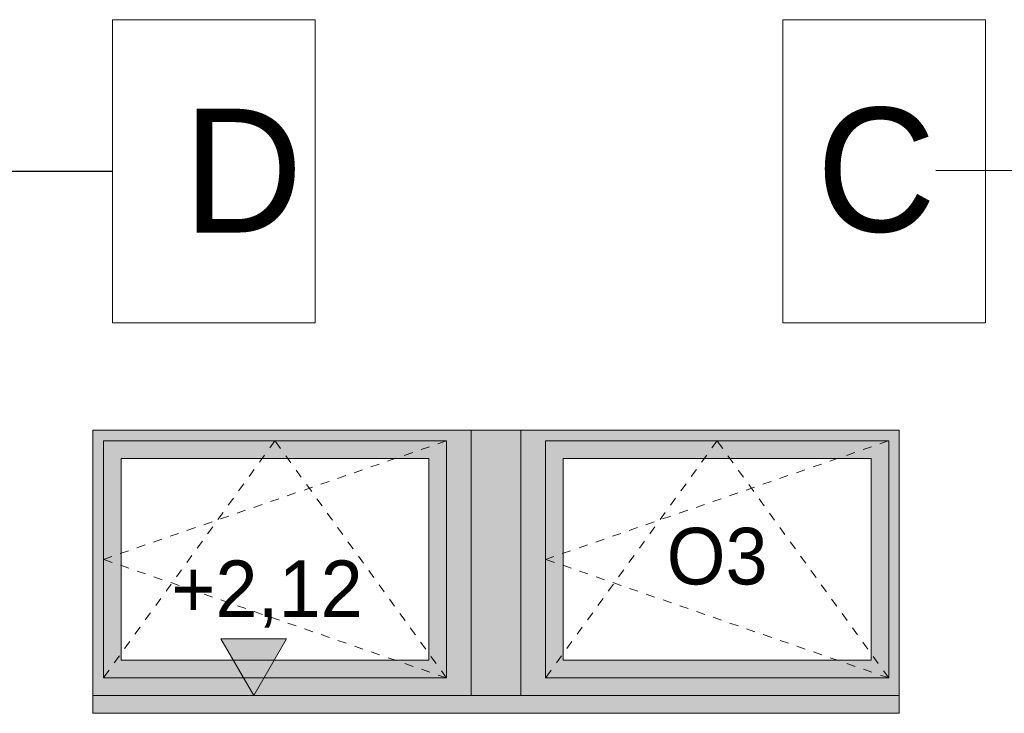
# Model space of a CAD drawing. Extents: x -366324 to -207045, y 68808 to 138616.
# Tile 46 of 170: x -309358 to -306575, y 81080 to 83039. Entities that reach past the tile are written whole.
import ezdxf

# ---------------------------------------------------------------- set-up
doc = ezdxf.new("R2010")
doc.units = 0
doc.header["$MEASUREMENT"] = 0
doc.linetypes.add('Hidden Line', pattern=[50, 25, -25])
for name, color, linetype, lineweight in [('A-Opisy_Nr_Pióra__21', 7, 'Continuous', 9), ('Arch kolorystyka_Nr_Pióra__41', 7, 'Continuous', 15), ('Arch okna_Nr_Pióra__21', 7, 'Continuous', 9), ('Arch opisy okien_Nr_Pióra__21', 7, 'Continuous', 9), ('Arch wymiary_Nr_Pióra__21', 7, 'Continuous', 9), ('Arch ściany zewnętrzne_Nr_Pióra__21', 7, 'Continuous', 9)]:
    doc.layers.add(name, color=color, linetype=linetype, lineweight=lineweight)
doc.layers.add('Arch kolorystyka_Nr_Pióra__2', color=7, linetype='Continuous', lineweight=13, true_color=0x7f7f7f)
doc.layers.add('Arch wymiary', color=7, linetype='Continuous')
doc.styles.add('GENERATED_STYLE_1', font='txt')
doc.styles.add('GENERATED_STYLE_3', font='txt')
doc.styles.add('GENERATED_STYLE_4', font='txt')
doc.dimstyles.new('GENERATED_STYLE__7', dxfattribs={"dimtxt": 0.18, "dimasz": 182.4, "dimexe": 0.18, "dimexo": 0.0625, "dimgap": 0.09, "dimtad": 0, "dimtih": 1, "dimtoh": 1, "dimdec": 4, "dimzin": 0, "dimdsep": 46, "dimcen": 0.09, "dimadec": 0, "dimazin": 0, "dimtfac": 1, "dimtdec": 4, "dimtmove": 0, "dimatfit": 3, "dimldrblk": 'ARROWHEAD_11', "dimfxl": 0, "dimtolj": 1, "dimtzin": 0, "dimarcsym": 0})

# ---------------------------------------------------------------- blocks, each defined once
blk = doc.blocks.new('Wymiary_61', base_point=(-308696.2, 81129.6))
at = {"layer": 'Arch wymiary_Nr_Pióra__21', "linetype": 'Continuous'}
blk.add_hatch(color=256, dxfattribs=at).paths.add_polyline_path([(-308696.2, 81129.6), (-308789, 81289.6), (-308603.4, 81289.6)], flags=0)
for p, q in [((-308696.2, 81129.6), (-308789, 81289.6)), ((-308789, 81289.6), (-308603.4, 81289.6)), ((-308603.4, 81289.6), (-308696.2, 81129.6)), ((-308696.2, 81129.6), (-308816.2, 81129.6)), ((-308696.2, 81129.6), (-308576.2, 81129.6))]:
    blk.add_line(p, q, dxfattribs=at)
at = {"layer": 'Arch wymiary_Nr_Pióra__21', "insert": (-308929.6, 81321.6), "char_height": 160, "attachment_point": 7, "style": 'GENERATED_STYLE_1'}
blk.add_mtext('{+2,12}', dxfattribs=at)
blk = doc.blocks.new('ARROWHEAD_11')
at = {"color": 0, "linetype": 'Continuous', "lineweight": 0}
blk.add_line((0, 0), (-1, 0), dxfattribs=at)
at = {"color": 0, "linetype": 'Continuous', "lineweight": 0, "const_width": 0.25, "flags": 128}
blk.add_lwpolyline([(-0.125, 0, 1), (0.125, 0, 1)], format="xyb", close=True, dxfattribs=at)

msp = doc.modelspace()

# ---------------------------------------------------------------- hatches: boundary and pattern name
at = {"layer": 'Arch kolorystyka_Nr_Pióra__2', "linetype": 'Continuous'}
h = msp.add_hatch(color=256, dxfattribs=at)
h.paths.add_polyline_path([(-309151.4, 81129.6), (-306871.4, 81129.6), (-306871.4, 81879.6), (-309151.4, 81879.6)], flags=0)
h.paths.add_polyline_path([(-309071.4, 81229.6), (-308201.4, 81229.6), (-308201.4, 81799.6), (-309071.4, 81799.6)], flags=0)
h.paths.add_polyline_path([(-307821.4, 81229.6), (-306951.4, 81229.6), (-306951.4, 81799.6), (-307821.4, 81799.6)], flags=0)
at = {"layer": 'Arch kolorystyka_Nr_Pióra__41', "linetype": 'Continuous'}
msp.add_hatch(color=256, dxfattribs=at).paths.add_polyline_path([(-306871.4, 81129.6), (-309151.4, 81129.6), (-309151.4, 81079.6), (-306871.4, 81079.6)], flags=0)

# ---------------------------------------------------------------- linework, layer by layer
at = {"layer": 'A-Opisy_Nr_Pióra__21', "linetype": 'Continuous', "flags": 128}
for points in [[(-309095.6, 83039.5), (-308522.4, 83039.5), (-308522.4, 82183), (-309095.6, 82183)], [(-307201, 83039.5), (-306627.8, 83039.5), (-306627.8, 82183), (-307201, 82183)]]:
    msp.add_lwpolyline(points, close=True, dxfattribs=at)
at = {"layer": 'Arch okna_Nr_Pióra__21', "linetype": 'Continuous'}
for p, q in [((-308081.4, 81879.6), (-308081.4, 81129.6)), ((-307941.4, 81879.6), (-307941.4, 81129.6)), ((-309121.4, 81849.6), (-308151.4, 81849.6)), ((-309121.4, 81849.6), (-309121.4, 81179.6)), ((-308151.4, 81849.6), (-308151.4, 81179.6)), ((-307871.4, 81849.6), (-307871.4, 81179.6)), ((-307871.4, 81849.6), (-306901.4, 81849.6)), ((-306901.4, 81849.6), (-306901.4, 81179.6)), ((-309071.4, 81799.6), (-308201.4, 81799.6)), ((-309071.4, 81799.6), (-309071.4, 81229.6)), ((-308201.4, 81799.6), (-308201.4, 81229.6)), ((-307821.4, 81799.6), (-306951.4, 81799.6)), ((-307821.4, 81799.6), (-307821.4, 81229.6)), ((-306951.4, 81799.6), (-306951.4, 81229.6)), ((-309071.4, 81229.6), (-308201.4, 81229.6)), ((-307821.4, 81229.6), (-306951.4, 81229.6)), ((-309121.4, 81179.6), (-308151.4, 81179.6)), ((-307871.4, 81179.6), (-306901.4, 81179.6))]:
    msp.add_line(p, q, dxfattribs=at)
at = {"layer": 'Arch okna_Nr_Pióra__21', "linetype": 'Hidden Line'}
for p, q in [((-308636.4, 81849.6), (-309121.4, 81179.6)), ((-309121.4, 81514.6), (-308151.4, 81849.6)), ((-308151.4, 81179.6), (-308636.4, 81849.6)), ((-307386.4, 81849.6), (-307871.4, 81179.6)), ((-307871.4, 81514.6), (-306901.4, 81849.6)), ((-306901.4, 81179.6), (-307386.4, 81849.6)), ((-308151.4, 81179.6), (-309121.4, 81514.6)), ((-306901.4, 81179.6), (-307871.4, 81514.6))]:
    msp.add_line(p, q, dxfattribs=at)
at = {"layer": 'Arch ściany zewnętrzne_Nr_Pióra__21', "linetype": 'Continuous'}
for p, q in [((-309151.4, 81879.6), (-306871.4, 81879.6)), ((-309151.4, 81879.6), (-309151.4, 81079.6)), ((-306871.4, 81879.6), (-306871.4, 81079.6)), ((-309151.4, 81129.6), (-306871.4, 81129.6)), ((-309151.4, 81079.6), (-306871.4, 81079.6))]:
    msp.add_line(p, q, dxfattribs=at)

# ---------------------------------------------------------------- block references
at = {"layer": 'Arch wymiary', "linetype": 'Continuous'}
msp.add_blockref('Wymiary_61', (-308696.2, 81129.6), dxfattribs=at)

# ---------------------------------------------------------------- texts
at = {"layer": 'A-Opisy_Nr_Pióra__21', "linetype": 'Continuous', "char_height": 350, "width": 293.177, "style": 'GENERATED_STYLE_3'}
for s, insert, attachment_point in [('{C}', (-306767.8, 82613.1), 6), ('{D}', (-308895.7, 82613.1), 4)]:
    msp.add_mtext(s, dxfattribs=dict(at, insert=insert, attachment_point=attachment_point))
at = {"layer": 'Arch opisy okien_Nr_Pióra__21', "linetype": 'Continuous', "insert": (-307386.4, 81603.7), "char_height": 160, "attachment_point": 2, "style": 'GENERATED_STYLE_4'}
msp.add_mtext('{O3}', dxfattribs=at)

# ---------------------------------------------------------------- leaders
at = {"layer": 'A-Opisy_Nr_Pióra__21', "linetype": 'Continuous', "annotation_type": 0, "has_hookline": 1, "hookline_direction": 1}
for points, text_width in [([(-310099.3, 82611.3), (-309095.6, 82611.3)], 233.3), ([(-305624, 82611.3), (-306767.7, 82613.1)], 250)]:
    msp.add_leader(points, dimstyle='GENERATED_STYLE__7', dxfattribs=dict(at, text_width=text_width))

doc.saveas('drawing.dxf')
